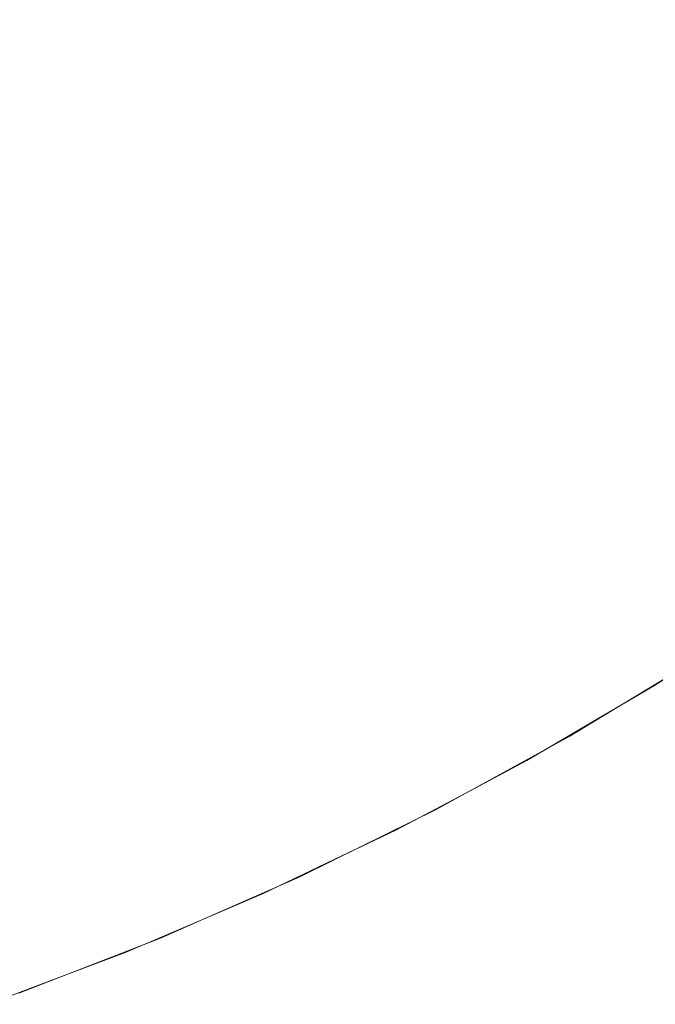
# Model space of a CAD drawing. Header units: centimetres. Extents: x -26 to 27.3, y -21.7 to -19.9.
# Tile 173 of 202: x 27.2441 to 27.2623, y -21.6542 to -21.626. Entities that reach past the tile are written whole.
import ezdxf

# ---------------------------------------------------------------- set-up
doc = ezdxf.new("R2010")
doc.units = ezdxf.units.CM
doc.header["$LTSCALE"] = 2.54
doc.layers.add('Lucido design-1', color=7, linetype='Continuous')

# ---------------------------------------------------------------- blocks, each defined once
blk = doc.blocks.new('Gruppo-4-1')
at = {"color": 7, "linetype": 'Continuous', "lineweight": 9}
for points, invisible_edges in [([(27.250881, -21.624289, 329.821552), (27.248033, -21.626017, 329.821552), (27.246683, -21.623679, 329.818488), (27.24943, -21.622012, 329.818488)], 15), ([(27.263648, -21.623998, 329.831386), (27.2608, -21.626284, 329.831386), (27.259393, -21.62445, 329.828006), (27.262162, -21.622228, 329.828006)], 15), ([(27.255128, -21.624547, 329.824726), (27.252264, -21.62646, 329.824726), (27.250881, -21.624289, 329.821552), (27.253651, -21.622438, 329.821552)], 15), ([(27.259393, -21.62445, 329.828006), (27.25653, -21.62655, 329.828006), (27.255128, -21.624547, 329.824726), (27.257905, -21.622511, 329.824726)], 15), ([(27.248515, -21.622679, 330.553668), (27.245815, -21.624263, 330.553668), (27.247171, -21.62669, 330.550502), (27.249972, -21.625046, 330.550502)], 15), ([(27.252702, -21.623284, 330.550502), (27.249972, -21.625046, 330.550502), (27.251357, -21.627295, 330.547225), (27.254181, -21.625473, 330.547225)], 15), ([(27.261153, -21.623421, 330.543844), (27.25841, -21.625541, 330.543844), (27.259809, -21.627432, 330.540363), (27.26263, -21.625251, 330.540363)], 15), ([(27.248033, -21.626017, 329.821552), (27.245112, -21.62762, 329.821552), (27.243865, -21.625225, 329.818488), (27.246683, -21.623679, 329.818488)], 15), ([(27.256924, -21.623532, 330.547225), (27.254181, -21.625473, 330.547225), (27.25558, -21.627543, 330.543844), (27.25841, -21.625541, 330.543844)], 15), ([(27.265044, -21.625662, 329.83486), (27.262123, -21.628007, 329.83486), (27.2608, -21.626284, 329.831386), (27.263648, -21.623998, 329.831386)], 15), ([(27.245815, -21.624263, 330.553668), (27.243051, -21.625731, 330.553668), (27.244302, -21.628214, 330.550502), (27.247171, -21.62669, 330.550502)], 15), ([(27.252264, -21.62646, 329.824726), (27.24932, -21.628247, 329.824726), (27.248033, -21.626017, 329.821552), (27.250881, -21.624289, 329.821552)], 15), ([(27.25653, -21.62655, 329.828006), (27.253578, -21.628522, 329.828006), (27.252264, -21.62646, 329.824726), (27.255128, -21.624547, 329.824726)], 15), ([(27.2608, -21.626284, 329.831386), (27.257855, -21.628443, 329.831386), (27.25653, -21.62655, 329.828006), (27.259393, -21.62445, 329.828006)], 15), ([(27.249972, -21.625046, 330.550502), (27.247171, -21.62669, 330.550502), (27.248459, -21.628996, 330.547225), (27.251357, -21.627295, 330.547225)], 15), ([(27.245112, -21.62762, 329.821552), (27.242124, -21.629093, 329.821552), (27.240983, -21.626646, 329.818488), (27.243865, -21.625225, 329.818488)], 15), ([(27.254181, -21.625473, 330.547225), (27.251357, -21.627295, 330.547225), (27.252667, -21.629423, 330.543844), (27.25558, -21.627543, 330.543844)], 15), ([(27.26263, -21.625251, 330.540363), (27.259809, -21.627432, 330.540363), (27.261118, -21.629203, 330.536791), (27.264013, -21.626964, 330.536791)], 15), ([(27.243051, -21.625731, 330.553668), (27.240226, -21.627081, 330.553668), (27.241371, -21.629614, 330.550502), (27.244302, -21.628214, 330.550502)], 15), ([(27.25841, -21.625541, 330.543844), (27.25558, -21.627543, 330.543844), (27.256897, -21.629492, 330.540363), (27.259809, -21.627432, 330.540363)], 15), ([(27.266349, -21.627217, 329.838425), (27.263358, -21.629617, 329.838425), (27.262123, -21.628007, 329.83486), (27.265044, -21.625662, 329.83486)], 15), ([(27.24932, -21.628247, 329.824726), (27.246301, -21.629903, 329.824726), (27.245112, -21.62762, 329.821552), (27.248033, -21.626017, 329.821552)], 15), ([(27.262123, -21.628007, 329.83486), (27.259102, -21.630222, 329.83486), (27.257855, -21.628443, 329.831386), (27.2608, -21.626284, 329.831386)], 15), ([(27.253578, -21.628522, 329.828006), (27.250542, -21.630364, 329.828006), (27.24932, -21.628247, 329.824726), (27.252264, -21.62646, 329.824726)], 15), ([(27.257855, -21.628443, 329.831386), (27.254819, -21.630471, 329.831386), (27.253578, -21.628522, 329.828006), (27.25653, -21.62655, 329.828006)], 15), ([(27.247171, -21.62669, 330.550502), (27.244302, -21.628214, 330.550502), (27.245491, -21.630572, 330.547225), (27.248459, -21.628996, 330.547225)], 15), ([(27.264013, -21.626964, 330.536791), (27.261118, -21.629203, 330.536791), (27.262336, -21.630849, 330.533133), (27.2653, -21.628558, 330.533133)], 15), ([(27.251357, -21.627295, 330.547225), (27.248459, -21.628996, 330.547225), (27.249678, -21.631177, 330.543844), (27.252667, -21.629423, 330.543844)], 15), ([(27.259809, -21.627432, 330.540363), (27.256897, -21.629492, 330.540363), (27.25813, -21.631316, 330.536791), (27.261118, -21.629203, 330.536791)], 15), ([(27.246301, -21.629903, 329.824726), (27.243212, -21.631427, 329.824726), (27.242124, -21.629093, 329.821552), (27.245112, -21.62762, 329.821552)], 15), ([(27.25558, -21.627543, 330.543844), (27.252667, -21.629423, 330.543844), (27.2539, -21.631426, 330.540363), (27.256897, -21.629492, 330.540363)], 15), ([(27.263358, -21.629617, 329.838425), (27.260266, -21.631885, 329.838425), (27.259102, -21.630222, 329.83486), (27.262123, -21.628007, 329.83486)], 15), ([(27.244302, -21.628214, 330.550502), (27.241371, -21.629614, 330.550502), (27.242459, -21.632021, 330.547225), (27.245491, -21.630572, 330.547225)], 15), ([(27.250542, -21.630364, 329.828006), (27.24743, -21.632072, 329.828006), (27.246301, -21.629903, 329.824726), (27.24932, -21.628247, 329.824726)], 15), ([(27.254819, -21.630471, 329.831386), (27.251698, -21.632365, 329.831386), (27.250542, -21.630364, 329.828006), (27.253578, -21.628522, 329.828006)], 15), ([(27.259102, -21.630222, 329.83486), (27.255987, -21.632303, 329.83486), (27.254819, -21.630471, 329.831386), (27.257855, -21.628443, 329.831386)], 15), ([(27.248459, -21.628996, 330.547225), (27.245491, -21.630572, 330.547225), (27.246616, -21.632803, 330.543844), (27.249678, -21.631177, 330.543844)], 15), ([(27.252667, -21.629423, 330.543844), (27.249678, -21.631177, 330.543844), (27.250825, -21.633231, 330.540363), (27.2539, -21.631426, 330.540363)], 15), ([(27.261118, -21.629203, 330.536791), (27.25813, -21.631316, 330.536791), (27.259277, -21.633013, 330.533133), (27.262336, -21.630849, 330.533133)], 15), ([(27.256897, -21.629492, 330.540363), (27.2539, -21.631426, 330.540363), (27.255055, -21.6333, 330.536791), (27.25813, -21.631316, 330.536791)], 15), ([(27.264505, -21.631112, 329.842072), (27.261346, -21.633428, 329.842072), (27.260266, -21.631885, 329.838425), (27.263358, -21.629617, 329.838425)], 15), ([(27.24743, -21.632072, 329.828006), (27.244245, -21.633642, 329.828006), (27.243212, -21.631427, 329.824726), (27.246301, -21.629903, 329.824726)], 15), ([(27.260266, -21.631885, 329.838425), (27.257077, -21.634015, 329.838425), (27.255987, -21.632303, 329.83486), (27.259102, -21.630222, 329.83486)], 15), ([(27.251698, -21.632365, 329.831386), (27.248497, -21.634122, 329.831386), (27.24743, -21.632072, 329.828006), (27.250542, -21.630364, 329.828006)], 15), ([(27.255987, -21.632303, 329.83486), (27.252784, -21.634247, 329.83486), (27.251698, -21.632365, 329.831386), (27.254819, -21.630471, 329.831386)], 15), ([(27.245491, -21.630572, 330.547225), (27.242459, -21.632021, 330.547225), (27.243488, -21.634298, 330.543844), (27.246616, -21.632803, 330.543844)], 15), ([(27.262336, -21.630849, 330.533133), (27.259277, -21.633013, 330.533133), (27.260336, -21.63458, 330.529396), (27.26346, -21.63237, 330.529396)], 15), ([(27.26556, -21.632487, 329.845798), (27.262341, -21.634848, 329.845798), (27.261346, -21.633428, 329.842072), (27.264505, -21.631112, 329.842072)], 15), ([(27.249678, -21.631177, 330.543844), (27.246616, -21.632803, 330.543844), (27.247675, -21.634903, 330.540363), (27.250825, -21.633231, 330.540363)], 15), ([(27.25813, -21.631316, 330.536791), (27.255055, -21.6333, 330.536791), (27.256129, -21.635044, 330.533133), (27.259277, -21.633013, 330.533133)], 15), ([(27.244245, -21.633642, 329.828006), (27.240995, -21.635072, 329.828006), (27.24006, -21.632814, 329.824726), (27.243212, -21.631427, 329.824726)], 15), ([(27.2539, -21.631426, 330.540363), (27.250825, -21.633231, 330.540363), (27.251898, -21.635153, 330.536791), (27.255055, -21.6333, 330.536791)], 15), ([(27.261346, -21.633428, 329.842072), (27.258089, -21.635604, 329.842072), (27.257077, -21.634015, 329.838425), (27.260266, -21.631885, 329.838425)], 15), ([(27.248497, -21.634122, 329.831386), (27.245222, -21.635737, 329.831386), (27.244245, -21.633642, 329.828006), (27.24743, -21.632072, 329.828006)], 15), ([(27.252784, -21.634247, 329.83486), (27.2495, -21.636049, 329.83486), (27.248497, -21.634122, 329.831386), (27.251698, -21.632365, 329.831386)], 15), ([(27.257077, -21.634015, 329.838425), (27.253799, -21.636005, 329.838425), (27.252784, -21.634247, 329.83486), (27.255987, -21.632303, 329.83486)], 15), ([(27.26346, -21.63237, 330.529396), (27.260336, -21.63458, 330.529396), (27.261305, -21.636014, 330.525586), (27.26449, -21.633762, 330.525586)], 15), ([(27.246616, -21.632803, 330.543844), (27.243488, -21.634298, 330.543844), (27.244457, -21.636441, 330.540363), (27.247675, -21.634903, 330.540363)], 15), ([(27.259277, -21.633013, 330.533133), (27.256129, -21.635044, 330.533133), (27.25712, -21.636655, 330.529396), (27.260336, -21.63458, 330.529396)], 15), ([(27.250825, -21.633231, 330.540363), (27.247675, -21.634903, 330.540363), (27.248666, -21.636869, 330.536791), (27.251898, -21.635153, 330.536791)], 15), ([(27.255055, -21.6333, 330.536791), (27.251898, -21.635153, 330.536791), (27.252897, -21.636941, 330.533133), (27.256129, -21.635044, 330.533133)], 15), ([(27.245222, -21.635737, 329.831386), (27.24188, -21.637207, 329.831386), (27.240995, -21.635072, 329.828006), (27.244245, -21.633642, 329.828006)], 15), ([(27.262341, -21.634848, 329.845798), (27.259021, -21.637066, 329.845798), (27.258089, -21.635604, 329.842072), (27.261346, -21.633428, 329.842072)], 15), ([(27.26449, -21.633762, 330.525586), (27.261305, -21.636014, 330.525586), (27.262184, -21.637314, 330.521712), (27.265423, -21.635023, 330.521712)], 15), ([(27.2495, -21.636049, 329.83486), (27.24614, -21.637706, 329.83486), (27.245222, -21.635737, 329.831386), (27.248497, -21.634122, 329.831386)], 15), ([(27.258089, -21.635604, 329.842072), (27.254741, -21.637636, 329.842072), (27.253799, -21.636005, 329.838425), (27.257077, -21.634015, 329.838425)], 15), ([(27.243488, -21.634298, 330.543844), (27.2403, -21.635658, 330.543844), (27.241177, -21.637841, 330.540363), (27.244457, -21.636441, 330.540363)], 15), ([(27.253799, -21.636005, 329.838425), (27.250437, -21.637849, 329.838425), (27.2495, -21.636049, 329.83486), (27.252784, -21.634247, 329.83486)], 15), ([(27.260336, -21.63458, 330.529396), (27.25712, -21.636655, 330.529396), (27.258028, -21.638129, 330.525586), (27.261305, -21.636014, 330.525586)], 15), ([(27.247675, -21.634903, 330.540363), (27.244457, -21.636441, 330.540363), (27.245364, -21.638447, 330.536791), (27.248666, -21.636869, 330.536791)], 15), ([(27.256129, -21.635044, 330.533133), (27.252897, -21.636941, 330.533133), (27.25382, -21.638592, 330.529396), (27.25712, -21.636655, 330.529396)], 15), ([(27.263247, -21.636143, 329.849594), (27.25987, -21.638399, 329.849594), (27.259021, -21.637066, 329.845798), (27.262341, -21.634848, 329.845798)], 15), ([(27.265423, -21.635023, 330.521712), (27.262184, -21.637314, 330.521712), (27.262971, -21.638478, 330.517778), (27.266258, -21.636153, 330.517778)], 15), ([(27.251898, -21.635153, 330.536791), (27.248666, -21.636869, 330.536791), (27.249588, -21.638698, 330.533133), (27.252897, -21.636941, 330.533133)], 15), ([(27.259021, -21.637066, 329.845798), (27.255608, -21.639138, 329.845798), (27.254741, -21.637636, 329.842072), (27.258089, -21.635604, 329.842072)], 15), ([(27.24614, -21.637706, 329.83486), (27.242711, -21.639214, 329.83486), (27.24188, -21.637207, 329.831386), (27.245222, -21.635737, 329.831386)], 15), ([(27.250437, -21.637849, 329.838425), (27.246998, -21.639545, 329.838425), (27.24614, -21.637706, 329.83486), (27.2495, -21.636049, 329.83486)], 15), ([(27.254741, -21.637636, 329.842072), (27.251307, -21.63952, 329.842072), (27.250437, -21.637849, 329.838425), (27.253799, -21.636005, 329.838425)], 15), ([(27.261305, -21.636014, 330.525586), (27.258028, -21.638129, 330.525586), (27.258851, -21.639465, 330.521712), (27.262184, -21.637314, 330.521712)], 15), ([(27.264064, -21.63731, 329.853456), (27.260636, -21.639601, 329.853456), (27.25987, -21.638399, 329.849594), (27.263247, -21.636143, 329.849594)], 15), ([(27.244457, -21.636441, 330.540363), (27.241177, -21.637841, 330.540363), (27.241998, -21.639884, 330.536791), (27.245364, -21.638447, 330.536791)], 15), ([(27.25712, -21.636655, 330.529396), (27.25382, -21.638592, 330.529396), (27.254664, -21.640103, 330.525586), (27.258028, -21.638129, 330.525586)], 15), ([(27.248666, -21.636869, 330.536791), (27.245364, -21.638447, 330.536791), (27.246208, -21.640313, 330.533133), (27.249588, -21.638698, 330.533133)], 15), ([(27.252897, -21.636941, 330.533133), (27.249588, -21.638698, 330.533133), (27.25044, -21.640387, 330.529396), (27.25382, -21.638592, 330.529396)], 15), ([(27.25987, -21.638399, 329.849594), (27.256398, -21.640506, 329.849594), (27.255608, -21.639138, 329.845798), (27.259021, -21.637066, 329.845798)], 15), ([(27.262184, -21.637314, 330.521712), (27.258851, -21.639465, 330.521712), (27.259587, -21.640662, 330.517778), (27.262971, -21.638478, 330.517778)], 15), ([(27.26479, -21.638346, 329.857377), (27.261315, -21.640668, 329.857377), (27.260636, -21.639601, 329.853456), (27.264064, -21.63731, 329.853456)], 15), ([(27.246998, -21.639545, 329.838425), (27.243488, -21.64109, 329.838425), (27.242711, -21.639214, 329.83486), (27.24614, -21.637706, 329.83486)], 15), ([(27.251307, -21.63952, 329.842072), (27.247794, -21.641252, 329.842072), (27.246998, -21.639545, 329.838425), (27.250437, -21.637849, 329.838425)], 15), ([(27.255608, -21.639138, 329.845798), (27.252107, -21.641058, 329.845798), (27.251307, -21.63952, 329.842072), (27.254741, -21.637636, 329.842072)], 15), ([(27.258028, -21.638129, 330.525586), (27.254664, -21.640103, 330.525586), (27.255429, -21.641473, 330.521712), (27.258851, -21.639465, 330.521712)], 15), ([(27.245364, -21.638447, 330.536791), (27.241998, -21.639884, 330.536791), (27.242762, -21.641784, 330.533133), (27.246208, -21.640313, 330.533133)], 15), ([(27.260636, -21.639601, 329.853456), (27.25711, -21.64174, 329.853456), (27.256398, -21.640506, 329.849594), (27.25987, -21.638399, 329.849594)], 15), ([(27.265423, -21.63925, 329.86135), (27.261908, -21.641598, 329.86135), (27.261315, -21.640668, 329.857377), (27.26479, -21.638346, 329.857377)], 15), ([(27.249588, -21.638698, 330.533133), (27.246208, -21.640313, 330.533133), (27.246987, -21.642037, 330.529396), (27.25044, -21.640387, 330.529396)], 15), ([(27.25382, -21.638592, 330.529396), (27.25044, -21.640387, 330.529396), (27.251219, -21.641933, 330.525586), (27.254664, -21.640103, 330.525586)], 15), ([(27.262971, -21.638478, 330.517778), (27.259587, -21.640662, 330.517778), (27.260236, -21.641716, 330.513793), (27.263664, -21.639504, 330.513793)], 15), ([(27.256398, -21.640506, 329.849594), (27.252837, -21.64246, 329.849594), (27.252107, -21.641058, 329.845798), (27.255608, -21.639138, 329.845798)], 15), ([(27.265962, -21.64002, 329.865368), (27.262413, -21.642391, 329.865368), (27.261908, -21.641598, 329.86135), (27.265423, -21.63925, 329.86135)], 15), ([(27.247794, -21.641252, 329.842072), (27.244209, -21.64283, 329.842072), (27.243488, -21.64109, 329.838425), (27.246998, -21.639545, 329.838425)], 15), ([(27.252107, -21.641058, 329.845798), (27.248527, -21.642824, 329.845798), (27.247794, -21.641252, 329.842072), (27.251307, -21.63952, 329.842072)], 15), ([(27.258851, -21.639465, 330.521712), (27.255429, -21.641473, 330.521712), (27.256114, -21.6427, 330.517778), (27.259587, -21.640662, 330.517778)], 15), ([(27.263664, -21.639504, 330.513793), (27.260236, -21.641716, 330.513793), (27.260797, -21.642627, 330.509763), (27.264263, -21.64039, 330.509763)], 15), ([(27.261315, -21.640668, 329.857377), (27.257743, -21.642836, 329.857377), (27.25711, -21.64174, 329.853456), (27.260636, -21.639601, 329.853456)], 15), ([(27.254664, -21.640103, 330.525586), (27.251219, -21.641933, 330.525586), (27.251926, -21.643334, 330.521712), (27.255429, -21.641473, 330.521712)], 15), ([(27.246208, -21.640313, 330.533133), (27.242762, -21.641784, 330.533133), (27.243467, -21.643539, 330.529396), (27.246987, -21.642037, 330.529396)], 15), ([(27.25044, -21.640387, 330.529396), (27.246987, -21.642037, 330.529396), (27.2477, -21.643615, 330.525586), (27.251219, -21.641933, 330.525586)], 15), ([(27.264263, -21.64039, 330.509763), (27.260797, -21.642627, 330.509763), (27.261269, -21.643394, 330.505696), (27.264767, -21.641136, 330.505696)], 15), ([(27.25711, -21.64174, 329.853456), (27.253495, -21.643723, 329.853456), (27.252837, -21.64246, 329.849594), (27.256398, -21.640506, 329.849594)], 15), ([(27.259587, -21.640662, 330.517778), (27.256114, -21.6427, 330.517778), (27.256718, -21.64378, 330.513793), (27.260236, -21.641716, 330.513793)], 15), ([(27.261908, -21.641598, 329.86135), (27.258295, -21.643791, 329.86135), (27.257743, -21.642836, 329.857377), (27.261315, -21.640668, 329.857377)], 15), ([(27.244209, -21.64283, 329.842072), (27.240558, -21.64425, 329.842072), (27.239914, -21.64248, 329.838425), (27.243488, -21.64109, 329.838425)], 15), ([(27.248527, -21.642824, 329.845798), (27.244872, -21.644432, 329.845798), (27.244209, -21.64283, 329.842072), (27.247794, -21.641252, 329.842072)], 15), ([(27.252837, -21.64246, 329.849594), (27.249195, -21.644256, 329.849594), (27.248527, -21.642824, 329.845798), (27.252107, -21.641058, 329.845798)], 15), ([(27.264767, -21.641136, 330.505696), (27.261269, -21.643394, 330.505696), (27.261652, -21.644015, 330.501599), (27.265176, -21.641741, 330.501599)], 15), ([(27.255429, -21.641473, 330.521712), (27.251926, -21.643334, 330.521712), (27.252558, -21.644588, 330.517778), (27.256114, -21.6427, 330.517778)], 15), ([(27.257743, -21.642836, 329.857377), (27.254079, -21.644846, 329.857377), (27.253495, -21.643723, 329.853456), (27.25711, -21.64174, 329.853456)], 15), ([(27.260236, -21.641716, 330.513793), (27.256718, -21.64378, 330.513793), (27.25724, -21.644714, 330.509763), (27.260797, -21.642627, 330.509763)], 15), ([(27.262413, -21.642391, 329.865368), (27.258764, -21.644605, 329.865368), (27.258295, -21.643791, 329.86135), (27.261908, -21.641598, 329.86135)], 15), ([(27.265176, -21.641741, 330.501599), (27.261652, -21.644015, 330.501599), (27.261945, -21.64449, 330.497478), (27.265488, -21.642203, 330.497478)], 15), ([(27.246987, -21.642037, 330.529396), (27.243467, -21.643539, 330.529396), (27.244112, -21.645145, 330.525586), (27.2477, -21.643615, 330.525586)], 15), ([(27.251219, -21.641933, 330.525586), (27.2477, -21.643615, 330.525586), (27.248346, -21.645044, 330.521712), (27.251926, -21.643334, 330.521712)], 15), ([(27.262829, -21.643043, 329.869425), (27.259151, -21.645275, 329.869425), (27.258764, -21.644605, 329.865368), (27.262413, -21.642391, 329.865368)], 15), ([(27.265488, -21.642203, 330.497478), (27.261945, -21.64449, 330.497478), (27.262147, -21.644819, 330.493342), (27.265704, -21.642523, 330.493342)], 15), ([(27.253495, -21.643723, 329.853456), (27.249797, -21.645547, 329.853456), (27.249195, -21.644256, 329.849594), (27.252837, -21.64246, 329.849594)], 15), ([(27.260797, -21.642627, 330.509763), (27.25724, -21.644714, 330.509763), (27.257679, -21.6455, 330.505696), (27.261269, -21.643394, 330.505696)], 15), ([(27.265704, -21.642523, 330.493342), (27.262147, -21.644819, 330.493342), (27.262259, -21.645001, 330.489196), (27.265824, -21.6427, 330.489196)], 15), ([(27.244872, -21.644432, 329.845798), (27.241151, -21.645879, 329.845798), (27.240558, -21.64425, 329.842072), (27.244209, -21.64283, 329.842072)], 15), ([(27.249195, -21.644256, 329.849594), (27.245477, -21.645892, 329.849594), (27.244872, -21.644432, 329.845798), (27.248527, -21.642824, 329.845798)], 15), ([(27.256114, -21.6427, 330.517778), (27.252558, -21.644588, 330.517778), (27.253115, -21.645694, 330.513793), (27.256718, -21.64378, 330.513793)], 15), ([(27.258295, -21.643791, 329.86135), (27.254589, -21.645824, 329.86135), (27.254079, -21.644846, 329.857377), (27.257743, -21.642836, 329.857377)], 15), ([(27.265824, -21.6427, 330.489196), (27.262259, -21.645001, 330.489196), (27.262284, -21.645041, 330.486121), (27.264083, -21.64388, 330.486121)], 11), ([(27.263154, -21.643554, 329.873515), (27.259454, -21.6458, 329.873515), (27.259151, -21.645275, 329.869425), (27.262829, -21.643043, 329.869425)], 15), ([(27.251926, -21.643334, 330.521712), (27.248346, -21.645044, 330.521712), (27.248925, -21.646324, 330.517778), (27.252558, -21.644588, 330.517778)], 15), ([(27.261269, -21.643394, 330.505696), (27.257679, -21.6455, 330.505696), (27.258035, -21.646137, 330.501599), (27.261652, -21.644015, 330.501599)], 15), ([(27.243467, -21.643539, 330.529396), (27.239886, -21.64489, 330.529396), (27.240463, -21.646523, 330.525586), (27.244112, -21.645145, 330.525586)], 15), ([(27.2477, -21.643615, 330.525586), (27.244112, -21.645145, 330.525586), (27.244697, -21.646601, 330.521712), (27.248346, -21.645044, 330.521712)], 15), ([(27.254079, -21.644846, 329.857377), (27.250331, -21.646694, 329.857377), (27.249797, -21.645547, 329.853456), (27.253495, -21.643723, 329.853456)], 15), ([(27.256718, -21.64378, 330.513793), (27.253115, -21.645694, 330.513793), (27.253597, -21.646649, 330.509763), (27.25724, -21.644714, 330.509763)], 15), ([(27.258764, -21.644605, 329.865368), (27.255023, -21.646658, 329.865368), (27.254589, -21.645824, 329.86135), (27.258295, -21.643791, 329.86135)], 15), ([(27.263389, -21.643922, 329.877629), (27.259672, -21.646178, 329.877629), (27.259454, -21.6458, 329.873515), (27.263154, -21.643554, 329.873515)], 15), ([(27.261652, -21.644015, 330.501599), (27.258035, -21.646137, 330.501599), (27.258307, -21.646625, 330.497478), (27.261945, -21.64449, 330.497478)], 15), ([(27.263532, -21.644147, 329.881762), (27.259805, -21.646408, 329.881762), (27.259672, -21.646178, 329.877629), (27.263389, -21.643922, 329.877629)], 15), ([(27.263583, -21.644227, 329.886121), (27.264083, -21.64388, 330.486121), (27.262284, -21.645041, 330.486121)], 9), ([(27.249797, -21.645547, 329.853456), (27.246022, -21.647208, 329.853456), (27.245477, -21.645892, 329.849594), (27.249195, -21.644256, 329.849594)], 15), ([(27.259805, -21.646408, 329.881762), (27.263532, -21.644147, 329.881762), (27.263583, -21.644227, 329.886121), (27.260515, -21.646089, 329.886121)], 11), ([(27.260515, -21.646089, 329.886121), (27.263583, -21.644227, 329.886121), (27.262284, -21.645041, 330.486121)], 10), ([(27.245477, -21.645892, 329.849594), (27.241692, -21.647364, 329.849594), (27.241151, -21.645879, 329.845798), (27.244872, -21.644432, 329.845798)], 15), ([(27.252558, -21.644588, 330.517778), (27.248925, -21.646324, 330.517778), (27.249435, -21.647453, 330.513793), (27.253115, -21.645694, 330.513793)], 15), ([(27.259151, -21.645275, 329.869425), (27.25538, -21.647344, 329.869425), (27.255023, -21.646658, 329.865368), (27.258764, -21.644605, 329.865368)], 15), ([(27.261945, -21.64449, 330.497478), (27.258307, -21.646625, 330.497478), (27.258495, -21.646962, 330.493342), (27.262147, -21.644819, 330.493342)], 15), ([(27.254589, -21.645824, 329.86135), (27.250798, -21.647694, 329.86135), (27.250331, -21.646694, 329.857377), (27.254079, -21.644846, 329.857377)], 15), ([(27.25724, -21.644714, 330.509763), (27.253597, -21.646649, 330.509763), (27.254002, -21.647453, 330.505696), (27.257679, -21.6455, 330.505696)], 15), ([(27.262147, -21.644819, 330.493342), (27.258495, -21.646962, 330.493342), (27.258599, -21.647148, 330.489196), (27.262259, -21.645001, 330.489196)], 15), ([(27.244112, -21.645145, 330.525586), (27.240463, -21.646523, 330.525586), (27.240986, -21.648002, 330.521712), (27.244697, -21.646601, 330.521712)], 15), ([(27.248346, -21.645044, 330.521712), (27.244697, -21.646601, 330.521712), (27.245221, -21.647905, 330.517778), (27.248925, -21.646324, 330.517778)], 15), ([(27.262259, -21.645001, 330.489196), (27.258599, -21.647148, 330.489196), (27.258622, -21.647189, 330.486121), (27.260511, -21.646081, 330.486121)], 11), ([(27.260511, -21.646081, 330.486121), (27.262284, -21.645041, 330.486121), (27.262259, -21.645001, 330.489196)], 10), ([(27.262284, -21.645041, 330.486121), (27.260511, -21.646081, 330.486121), (27.260515, -21.646089, 329.886121)], 10), ([(27.257679, -21.6455, 330.505696), (27.254002, -21.647453, 330.505696), (27.254331, -21.648105, 330.501599), (27.258035, -21.646137, 330.501599)], 15), ([(27.259454, -21.6458, 329.873515), (27.255659, -21.647881, 329.873515), (27.25538, -21.647344, 329.869425), (27.259151, -21.645275, 329.869425)], 15), ([(27.250331, -21.646694, 329.857377), (27.246506, -21.648377, 329.857377), (27.246022, -21.647208, 329.853456), (27.249797, -21.645547, 329.853456)], 15), ([(27.253115, -21.645694, 330.513793), (27.249435, -21.647453, 330.513793), (27.249875, -21.648428, 330.509763), (27.253597, -21.646649, 330.509763)], 15), ([(27.246022, -21.647208, 329.853456), (27.242179, -21.648703, 329.853456), (27.241692, -21.647364, 329.849594), (27.245477, -21.645892, 329.849594)], 15), ([(27.255023, -21.646658, 329.865368), (27.251195, -21.648546, 329.865368), (27.250798, -21.647694, 329.86135), (27.254589, -21.645824, 329.86135)], 15), ([(27.259672, -21.646178, 329.877629), (27.255861, -21.648269, 329.877629), (27.255659, -21.647881, 329.873515), (27.259454, -21.6458, 329.873515)], 15), ([(27.248925, -21.646324, 330.517778), (27.245221, -21.647905, 330.517778), (27.245683, -21.649054, 330.513793), (27.249435, -21.647453, 330.513793)], 15), ([(27.258035, -21.646137, 330.501599), (27.254331, -21.648105, 330.501599), (27.254582, -21.648603, 330.497478), (27.258307, -21.646625, 330.497478)], 15), ([(27.259805, -21.646408, 329.881762), (27.255984, -21.648505, 329.881762), (27.255861, -21.648269, 329.877629), (27.259672, -21.646178, 329.877629)], 15), ([(27.259853, -21.646491, 329.886121), (27.260511, -21.646081, 330.486121), (27.258622, -21.647189, 330.486121)], 9), ([(27.260515, -21.646089, 329.886121), (27.259853, -21.646491, 329.886121), (27.259805, -21.646408, 329.881762)], 10), ([(27.259853, -21.646491, 329.886121), (27.260515, -21.646089, 329.886121), (27.260511, -21.646081, 330.486121)], 10), ([(27.244697, -21.646601, 330.521712), (27.240986, -21.648002, 330.521712), (27.241454, -21.649327, 330.517778), (27.245221, -21.647905, 330.517778)], 15), ([(27.258307, -21.646625, 330.497478), (27.254582, -21.648603, 330.497478), (27.254756, -21.648948, 330.493342), (27.258495, -21.646962, 330.493342)], 15), ([(27.255984, -21.648505, 329.881762), (27.259805, -21.646408, 329.881762), (27.259853, -21.646491, 329.886121), (27.256857, -21.648134, 329.886121)], 11), ([(27.256857, -21.648134, 329.886121), (27.259853, -21.646491, 329.886121), (27.258622, -21.647189, 330.486121)], 10), ([(27.250798, -21.647694, 329.86135), (27.246929, -21.649396, 329.86135), (27.246506, -21.648377, 329.857377), (27.250331, -21.646694, 329.857377)], 15), ([(27.253597, -21.646649, 330.509763), (27.249875, -21.648428, 330.509763), (27.250246, -21.649248, 330.505696), (27.254002, -21.647453, 330.505696)], 15), ([(27.25538, -21.647344, 329.869425), (27.251522, -21.649247, 329.869425), (27.251195, -21.648546, 329.865368), (27.255023, -21.646658, 329.865368)], 15), ([(27.258495, -21.646962, 330.493342), (27.254756, -21.648948, 330.493342), (27.254852, -21.649138, 330.489196), (27.258599, -21.647148, 330.489196)], 15), ([(27.258599, -21.647148, 330.489196), (27.254852, -21.649138, 330.489196), (27.254873, -21.649181, 330.486121), (27.256854, -21.648129, 330.486121)], 11), ([(27.256854, -21.648129, 330.486121), (27.258622, -21.647189, 330.486121), (27.258599, -21.647148, 330.489196)], 10), ([(27.258622, -21.647189, 330.486121), (27.256854, -21.648129, 330.486121), (27.256857, -21.648134, 329.886121)], 10), ([(27.246506, -21.648377, 329.857377), (27.242612, -21.649891, 329.857377), (27.242179, -21.648703, 329.853456), (27.246022, -21.647208, 329.853456)], 15), ([(27.249435, -21.647453, 330.513793), (27.245683, -21.649054, 330.513793), (27.246082, -21.650046, 330.509763), (27.249875, -21.648428, 330.509763)], 15), ([(27.254002, -21.647453, 330.505696), (27.250246, -21.649248, 330.505696), (27.250547, -21.649913, 330.501599), (27.254331, -21.648105, 330.501599)], 15), ([(27.255659, -21.647881, 329.873515), (27.251778, -21.649796, 329.873515), (27.251522, -21.649247, 329.869425), (27.25538, -21.647344, 329.869425)], 15), ([(27.251195, -21.648546, 329.865368), (27.247288, -21.650264, 329.865368), (27.246929, -21.649396, 329.86135), (27.250798, -21.647694, 329.86135)], 15), ([(27.245221, -21.647905, 330.517778), (27.241454, -21.649327, 330.517778), (27.241866, -21.650494, 330.513793), (27.245683, -21.649054, 330.513793)], 15), ([(27.255861, -21.648269, 329.877629), (27.251962, -21.650191, 329.877629), (27.251778, -21.649796, 329.873515), (27.255659, -21.647881, 329.873515)], 15), ([(27.254331, -21.648105, 330.501599), (27.250547, -21.649913, 330.501599), (27.250777, -21.650421, 330.497478), (27.254582, -21.648603, 330.497478)], 15), ([(27.255984, -21.648505, 329.881762), (27.252075, -21.650433, 329.881762), (27.251962, -21.650191, 329.877629), (27.255861, -21.648269, 329.877629)], 15), ([(27.256028, -21.648589, 329.886121), (27.256854, -21.648129, 330.486121), (27.254873, -21.649181, 330.486121)], 9), ([(27.256857, -21.648134, 329.886121), (27.256028, -21.648589, 329.886121), (27.255984, -21.648505, 329.881762)], 10), ([(27.256028, -21.648589, 329.886121), (27.256857, -21.648134, 329.886121), (27.256854, -21.648129, 330.486121)], 10), ([(27.246929, -21.649396, 329.86135), (27.242989, -21.650928, 329.86135), (27.242612, -21.649891, 329.857377), (27.246506, -21.648377, 329.857377)], 15), ([(27.249875, -21.648428, 330.509763), (27.246082, -21.650046, 330.509763), (27.246417, -21.650882, 330.505696), (27.250246, -21.649248, 330.505696)], 15), ([(27.251522, -21.649247, 329.869425), (27.247584, -21.650979, 329.869425), (27.247288, -21.650264, 329.865368), (27.251195, -21.648546, 329.865368)], 15), ([(27.254582, -21.648603, 330.497478), (27.250777, -21.650421, 330.497478), (27.250936, -21.650773, 330.493342), (27.254756, -21.648948, 330.493342)], 15), ([(27.252075, -21.650433, 329.881762), (27.255984, -21.648505, 329.881762), (27.256028, -21.648589, 329.886121), (27.253119, -21.650023, 329.886121)], 11), ([(27.253119, -21.650023, 329.886121), (27.256028, -21.648589, 329.886121), (27.254873, -21.649181, 330.486121)], 10), ([(27.245683, -21.649054, 330.513793), (27.241866, -21.650494, 330.513793), (27.242223, -21.651503, 330.509763), (27.246082, -21.650046, 330.509763)], 15), ([(27.254756, -21.648948, 330.493342), (27.250936, -21.650773, 330.493342), (27.251024, -21.650968, 330.489196), (27.254852, -21.649138, 330.489196)], 15), ([(27.254852, -21.649138, 330.489196), (27.251024, -21.650968, 330.489196), (27.251043, -21.651011, 330.486121), (27.253118, -21.650019, 330.486121)], 11), ([(27.253118, -21.650019, 330.486121), (27.254873, -21.649181, 330.486121), (27.254852, -21.649138, 330.489196)], 10), ([(27.254873, -21.649181, 330.486121), (27.253118, -21.650019, 330.486121), (27.253119, -21.650023, 329.886121)], 10), ([(27.247288, -21.650264, 329.865368), (27.24331, -21.651811, 329.865368), (27.242989, -21.650928, 329.86135), (27.246929, -21.649396, 329.86135)], 15), ([(27.250246, -21.649248, 330.505696), (27.246417, -21.650882, 330.505696), (27.246689, -21.651559, 330.501599), (27.250547, -21.649913, 330.501599)], 15), ([(27.251778, -21.649796, 329.873515), (27.247816, -21.651539, 329.873515), (27.247584, -21.650979, 329.869425), (27.251522, -21.649247, 329.869425)], 15), ([(27.250547, -21.649913, 330.501599), (27.246689, -21.651559, 330.501599), (27.246897, -21.652077, 330.497478), (27.250777, -21.650421, 330.497478)], 15), ([(27.251962, -21.650191, 329.877629), (27.247983, -21.651942, 329.877629), (27.247816, -21.651539, 329.873515), (27.251778, -21.649796, 329.873515)], 15), ([(27.252115, -21.650519, 329.886121), (27.253118, -21.650019, 330.486121), (27.251043, -21.651011, 330.486121)], 9), ([(27.253119, -21.650023, 329.886121), (27.252115, -21.650519, 329.886121), (27.252075, -21.650433, 329.881762)], 10), ([(27.252115, -21.650519, 329.886121), (27.253119, -21.650023, 329.886121), (27.253118, -21.650019, 330.486121)], 10), ([(27.246082, -21.650046, 330.509763), (27.242223, -21.651503, 330.509763), (27.242522, -21.652352, 330.505696), (27.246417, -21.650882, 330.505696)], 15), ([(27.247584, -21.650979, 329.869425), (27.243575, -21.652538, 329.869425), (27.24331, -21.651811, 329.865368), (27.247288, -21.650264, 329.865368)], 15), ([(27.252075, -21.650433, 329.881762), (27.248085, -21.652188, 329.881762), (27.247983, -21.651942, 329.877629), (27.251962, -21.650191, 329.877629)], 15), ([(27.250777, -21.650421, 330.497478), (27.246897, -21.652077, 330.497478), (27.247041, -21.652435, 330.493342), (27.250936, -21.650773, 330.493342)], 15), ([(27.248085, -21.652188, 329.881762), (27.252075, -21.650433, 329.881762), (27.252115, -21.650519, 329.886121), (27.24931, -21.651753, 329.886121)], 11), ([(27.24931, -21.651753, 329.886121), (27.252115, -21.650519, 329.886121), (27.251043, -21.651011, 330.486121)], 10), ([(27.250936, -21.650773, 330.493342), (27.247041, -21.652435, 330.493342), (27.247121, -21.652633, 330.489196), (27.251024, -21.650968, 330.489196)], 15), ([(27.246417, -21.650882, 330.505696), (27.242522, -21.652352, 330.505696), (27.242766, -21.65304, 330.501599), (27.246689, -21.651559, 330.501599)], 15), ([(27.247816, -21.651539, 329.873515), (27.243782, -21.653108, 329.873515), (27.243575, -21.652538, 329.869425), (27.247584, -21.650979, 329.869425)], 15), ([(27.251024, -21.650968, 330.489196), (27.247121, -21.652633, 330.489196), (27.247139, -21.652677, 330.486121), (27.249309, -21.651751, 330.486121)], 11), ([(27.249309, -21.651751, 330.486121), (27.251043, -21.651011, 330.486121), (27.251024, -21.650968, 330.489196)], 10), ([(27.251043, -21.651011, 330.486121), (27.249309, -21.651751, 330.486121), (27.24931, -21.651753, 329.886121)], 10), ([(27.246689, -21.651559, 330.501599), (27.242766, -21.65304, 330.501599), (27.242951, -21.653566, 330.497478), (27.246897, -21.652077, 330.497478)], 15), ([(27.247983, -21.651942, 329.877629), (27.243931, -21.653518, 329.877629), (27.243782, -21.653108, 329.873515), (27.247816, -21.651539, 329.873515)], 15), ([(27.248085, -21.652188, 329.881762), (27.244022, -21.653768, 329.881762), (27.243931, -21.653518, 329.877629), (27.247983, -21.651942, 329.877629)], 15), ([(27.248121, -21.652276, 329.886121), (27.24931, -21.651753, 329.886121), (27.249309, -21.651751, 330.486121), (27.247139, -21.652677, 330.486121)], 10), ([(27.24931, -21.651753, 329.886121), (27.248121, -21.652276, 329.886121), (27.248085, -21.652188, 329.881762)], 10), ([(27.246897, -21.652077, 330.497478), (27.242951, -21.653566, 330.497478), (27.24308, -21.65393, 330.493342), (27.247041, -21.652435, 330.493342)], 15), ([(27.244022, -21.653768, 329.881762), (27.248085, -21.652188, 329.881762), (27.248121, -21.652276, 329.886121), (27.245435, -21.65332, 329.886121)], 11), ([(27.245435, -21.65332, 329.886121), (27.248121, -21.652276, 329.886121), (27.247139, -21.652677, 330.486121)], 10), ([(27.247041, -21.652435, 330.493342), (27.24308, -21.65393, 330.493342), (27.243151, -21.654131, 330.489196), (27.247121, -21.652633, 330.489196)], 15), ([(27.247121, -21.652633, 330.489196), (27.243151, -21.654131, 330.489196), (27.243167, -21.654176, 330.486121), (27.245435, -21.65332, 330.486121)], 11), ([(27.245435, -21.65332, 330.486121), (27.247139, -21.652677, 330.486121), (27.247121, -21.652633, 330.489196)], 10), ([(27.247139, -21.652677, 330.486121), (27.245435, -21.65332, 330.486121), (27.245435, -21.65332, 329.886121)], 10), ([(27.244055, -21.653857, 329.886121), (27.245435, -21.65332, 329.886121), (27.245435, -21.65332, 330.486121), (27.243167, -21.654176, 330.486121)], 10), ([(27.245435, -21.65332, 329.886121), (27.244055, -21.653857, 329.886121), (27.244022, -21.653768, 329.881762)], 10)]:
    blk.add_3dface(points, dxfattribs=dict(at, invisible_edges=invisible_edges))

msp = doc.modelspace()

# ---------------------------------------------------------------- block references
at = {"layer": 'Lucido design-1', "color": 7}
msp.add_blockref('Gruppo-4-1', (0, 0), dxfattribs=at)

doc.saveas('drawing.dxf')
